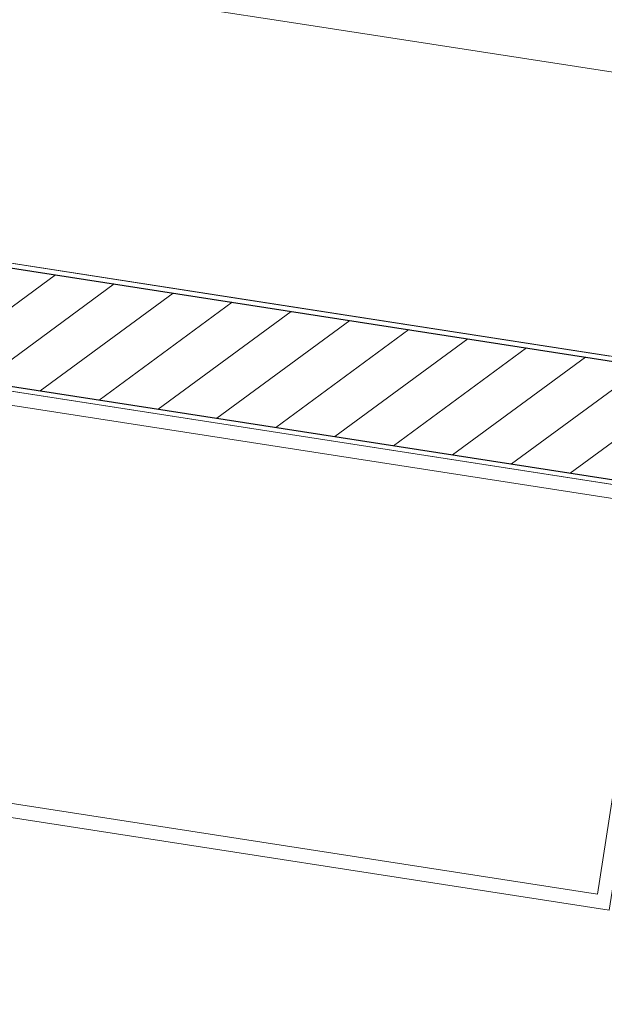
# Model space of a CAD drawing. Header units: metres. Extents: x 5509548 to 5517943, y 5680530 to 5684871.
# Tile 120 of 124: x 5516179.56 to 5516180.81, y 5683293.32 to 5683295.42. Entities that reach past the tile are written whole.
import ezdxf

# ---------------------------------------------------------------- set-up
doc = ezdxf.new("R2010")
doc.units = ezdxf.units.M
for name, color, linetype in [('Nowe_A-Meble-Kuchnia', 7, 'CONTINUOUS'), ('Nowe_A-Meble-Sypialnia', 7, 'CONTINUOUS'), ('Nowe_A-Ściany-Wewnętrzne', 7, 'CONTINUOUS')]:
    doc.layers.add(name, color=color, linetype=linetype)
for name, color, linetype, lineweight in [('Nowe_A-Meble-Kuchnia_Nr_pióra__4', 7, 'CONTINUOUS', 13), ('Nowe_A-Meble-Sypialnia_Nr_pióra__4', 7, 'CONTINUOUS', 13), ('Nowe_A-Ściany-Wewnętrzne_Nr_pióra__27', 7, 'CONTINUOUS', 25), ('Nowe_A-Ściany-Wewnętrzne_Nr_pióra__47', 7, 'CONTINUOUS', 15)]:
    doc.layers.add(name, color=color, linetype=linetype, lineweight=lineweight)
doc.layers.add('Nowe_A-Strefy-Parter_Nr_pióra__94', color=7, linetype='CONTINUOUS', lineweight=13, true_color=0xe4ad2c)
pattern_1 = [(0, (0, 0), (0, 86.60254037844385), [0, -50]), (0, (25, 43.30126941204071), (0, 86.60254037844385), [0, -50])]

# ---------------------------------------------------------------- blocks, each defined once
blk = doc.blocks.new('Ściana_75', base_point=(70505.0721578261, -108492.5958496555))
at = {"layer": 'Nowe_A-Ściany-Wewnętrzne', "linetype": 'Continuous', "lineweight": 0, "true_color": 0x000000}
h = blk.add_hatch(dxfattribs=at)
h.set_pattern_fill('Tynk', color=18, style=0, pattern_type=2)
h.set_pattern_definition(pattern_1)
h.paths.add_polyline_path([(68415.08950710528, -108357.5958496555), (65240.07224493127, -108357.5958496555), (65240.07224493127, -108367.5958496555), (68415.08950710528, -108367.5958496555)])
h = blk.add_hatch(dxfattribs=at)
h.set_pattern_fill('Bloczki_ceramiczne', color=18, style=0, pattern_type=2)
h.set_pattern_definition([(45, (0, 0), (-63.63960862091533, 63.63960862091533), [])])
h.paths.add_polyline_path([(67550.07817616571, -108367.5958496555), (65240.07224493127, -108367.5958496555), (65240.07224493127, -108617.5958496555), (67550.07817616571, -108617.5958496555)])
h = blk.add_hatch(dxfattribs=at)
h.set_pattern_fill('Tynk', color=18, style=0, pattern_type=2)
h.set_pattern_definition(pattern_1)
h.paths.add_polyline_path([(67540.07817616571, -108617.5958496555), (65240.07224493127, -108617.5958496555), (65240.07224493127, -108627.5958496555), (67540.07817616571, -108627.5958496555)])
at = {"layer": 'Nowe_A-Ściany-Wewnętrzne_Nr_pióra__27', "color": 7, "linetype": 'Continuous', "lineweight": 25}
for p, q in [((65240.07224493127, -108367.5958496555), (68415.08950710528, -108367.5958496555)), ((65240.07224493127, -108617.5958496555), (67550.07817616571, -108617.5958496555))]:
    blk.add_line(p, q, dxfattribs=at)
at = {"layer": 'Nowe_A-Ściany-Wewnętrzne_Nr_pióra__47', "color": 7, "linetype": 'Continuous', "lineweight": 15, "flags": 128}
for points in [[(68415.08950710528, -108357.5958496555), (65240.07224493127, -108357.5958496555)], [(65240.07224493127, -108627.5958496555), (67540.07817616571, -108627.5958496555)]]:
    blk.add_lwpolyline(points, dxfattribs=at)
blk = doc.blocks.new('Szafka stojąca szufladowa 24_2')
at = {"layer": 'Nowe_A-Meble-Kuchnia_Nr_pióra__4', "color": 7, "linetype": 'Continuous', "lineweight": 13}
for p, q in [((0, 600), (800, 600)), ((0, 0), (800, 0))]:
    blk.add_line(p, q, dxfattribs=at)
blk = doc.blocks.new('Łóżko 01 27')
at = {"layer": 'Nowe_A-Meble-Sypialnia_Nr_pióra__4', "color": 7, "linetype": 'Continuous', "lineweight": 13}
for p, q in [((900, 2000), (0, 2000)), ((0, 2000), (0, 0)), ((900, 0), (900, 2000)), ((690, 1560), (690, 1380)), ((870, 1380), (690, 1380)), ((0, 0), (900, 0))]:
    blk.add_line(p, q, dxfattribs=at)
at = {"layer": 'Nowe_A-Meble-Sypialnia_Nr_pióra__4', "color": 7, "linetype": 'Continuous', "lineweight": 13, "flags": 128}
for points in [[(690, 1560), (730, 1520), (840.0000000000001, 1520), (840.0000000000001, 1940), (60, 1940), (60, 1560)], [(30, 30), (870, 30), (870, 1380), (690, 1560), (30, 1560)]]:
    blk.add_lwpolyline(points, close=True, dxfattribs=at)

msp = doc.modelspace()

# ---------------------------------------------------------------- linework, layer by layer
at = {"layer": 'Nowe_A-Strefy-Parter_Nr_pióra__94', "color": 42, "linetype": 'Continuous', "lineweight": 13, "true_color": 0xe4ad2c, "flags": 128}
for points in [[(5516182.630184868, 5683297.565652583), (5516182.037273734, 5683297.657611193), (5516182.057964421, 5683297.791016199), (5516183.273415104, 5683297.602503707), (5516183.833596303, 5683301.214320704), (5516180.08343346, 5683301.7959589), (5516179.026676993, 5683294.982429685), (5516182.154300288, 5683294.497345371)], [(5516181.258172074, 5683294.363103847), (5516178.98529564, 5683294.715619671), (5516178.336199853, 5683290.530518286), (5516180.609033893, 5683290.178009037), (5516180.884882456, 5683291.95672947), (5516180.905574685, 5683292.09014442)]]:
    msp.add_lwpolyline(points, close=True, dxfattribs=at)

# ---------------------------------------------------------------- block references
at = {"layer": 'Nowe_A-Meble-Kuchnia', "color": 7, "linetype": 'Continuous', "lineweight": 13, "xscale": 0.001, "yscale": 0.001, "rotation": 171.1838518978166}
for p in [(5516180.126612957, 5683295.419006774), (5516180.917161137, 5683295.296395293)]:
    msp.add_blockref('Szafka stojąca szufladowa 24_2', p, dxfattribs=at)
at = {"layer": 'Nowe_A-Meble-Sypialnia', "color": 7, "linetype": 'Continuous', "lineweight": 13, "xscale": -0.0009999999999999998, "yscale": 0.001, "rotation": 81.18385189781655}
msp.add_blockref('Łóżko 01 27', (5516180.961666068, 5683294.409090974), dxfattribs=at)
at = {"layer": 'Nowe_A-Ściany-Wewnętrzne', "color": 7, "lineweight": 25, "xscale": 0.001, "yscale": 0.001, "zscale": 0.001, "rotation": 351.1838518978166}
msp.add_blockref('Ściana_75', (5516184.20878143, 5683294.042087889), dxfattribs=at)

doc.saveas('drawing.dxf')
